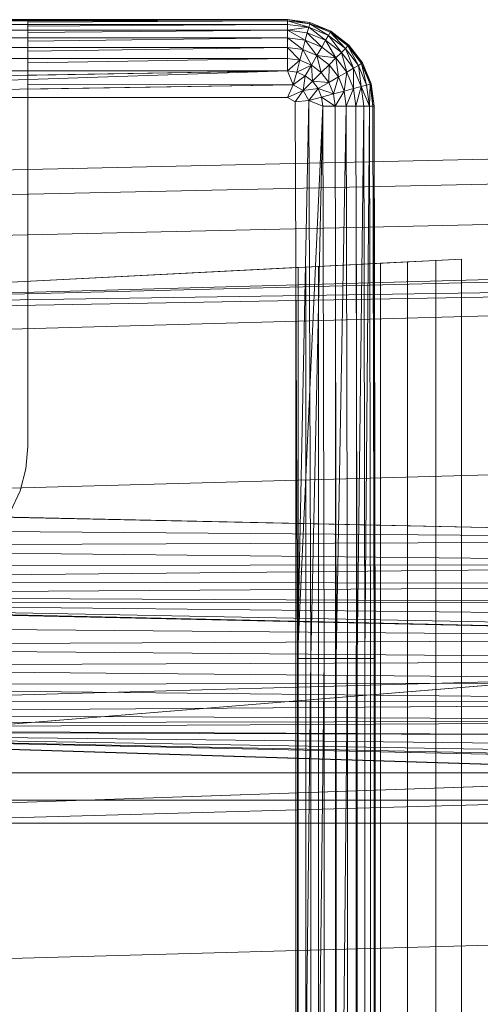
# Model space of a CAD drawing. Header units: metres. Extents: x 391.1 to 427.5, y 12.5 to 28.4.
# Tile 163 of 209: x 407.4818 to 407.5598, y 27.3591 to 27.5256. Entities that reach past the tile are written whole.
import ezdxf

# ---------------------------------------------------------------- set-up
doc = ezdxf.new("R2010")
doc.units = ezdxf.units.M
doc.layers.add('A-DETL-____-MBND', color=7, linetype='Continuous', lineweight=18)

# ---------------------------------------------------------------- blocks, each defined once
blk = doc.blocks.new('Family - Inodor PA-152337-03_CLI_AIGUA_P0A')
at = {"layer": 'A-DETL-____-MBND', "color": 253, "true_color": 0xaaaaaa}
for p, q in [((0.01521, 0.40291), (0.15024, 0.40291)), ((0.01521, 0.40291), (0.15024, 0.40291)), ((0.01521, 0.40291), (0.15024, 0.40291)), ((0.15024, 0.40291), (0.01521, 0.40291)), ((0.15024, 0.40271), (0.01521, 0.40271)), ((0.15024, 0.40211), (0.01521, 0.40211)), ((0.10628, 0.4029), (0.04768, 0.4029)), ((0.10628, 0.40284), (0.15024, 0.40291)), ((0.15024, 0.40291), (0.10628, 0.40284)), ((0.10628, 0.40284), (0.10628, 0.4029)), ((0.10628, 0.40284), (0.10628, 0.40271)), ((0.15024, 0.40271), (0.10628, 0.40271)), ((0.10628, 0.40271), (0.15024, 0.40271)), ((0.10628, 0.40271), (0.10628, 0.40251)), ((0.15024, 0.40271), (0.10628, 0.40251)), ((0.15024, 0.40271), (0.10628, 0.40251)), ((0.10628, 0.40251), (0.10628, 0.40211)), ((0.15024, 0.40211), (0.10628, 0.40211)), ((0.10628, 0.40211), (0.15024, 0.40211)), ((0.10628, 0.40211), (0.10628, 0.40179)), ((0.15024, 0.40211), (0.10628, 0.40179)), ((0.15024, 0.40211), (0.10628, 0.40179)), ((0.10628, 0.40179), (0.10628, 0.40114)), ((0.15024, 0.40291), (0.15024, 0.40271)), ((0.15024, 0.40291), (0.15403, 0.40241)), ((0.15024, 0.40291), (0.15403, 0.40241)), ((0.15024, 0.40291), (0.15403, 0.40241)), ((0.15024, 0.40291), (0.15024, 0.40271)), ((0.15398, 0.40221), (0.15024, 0.40291)), ((0.15024, 0.40271), (0.15024, 0.40291)), ((0.15403, 0.40241), (0.15024, 0.40291)), ((0.15398, 0.40221), (0.15024, 0.40291)), ((0.15398, 0.40221), (0.15024, 0.40271)), ((0.15024, 0.40271), (0.15024, 0.40211)), ((0.15398, 0.40221), (0.15024, 0.40271)), ((0.15398, 0.40221), (0.15024, 0.40271)), ((0.15382, 0.40164), (0.15024, 0.40271)), ((0.15024, 0.40271), (0.15024, 0.40211)), ((0.15382, 0.40164), (0.15024, 0.40271)), ((0.15024, 0.40211), (0.15024, 0.40271)), ((0.15382, 0.40164), (0.15024, 0.40211)), ((0.15024, 0.40114), (0.15024, 0.40211)), ((0.15382, 0.40164), (0.15024, 0.40211)), ((0.15382, 0.40164), (0.15024, 0.40211)), ((0.15024, 0.40114), (0.15024, 0.40211)), ((0.15024, 0.40211), (0.15024, 0.40114)), ((0.15382, 0.40164), (0.15024, 0.40114)), ((0.15024, 0.40114), (0.15382, 0.40164)), ((0.15382, 0.40164), (0.15357, 0.4007)), ((0.15357, 0.4007), (0.15382, 0.40164)), ((0.15357, 0.4007), (0.15382, 0.40164)), ((0.15398, 0.40221), (0.15382, 0.40164)), ((0.15398, 0.40221), (0.15382, 0.40164)), ((0.15382, 0.40164), (0.15398, 0.40221)), ((0.15716, 0.40025), (0.15382, 0.40164)), ((0.15716, 0.40025), (0.15382, 0.40164)), ((0.15668, 0.39941), (0.15382, 0.40164)), ((0.15716, 0.40025), (0.15382, 0.40164)), ((0.15668, 0.39941), (0.15382, 0.40164)), ((0.15403, 0.40241), (0.15398, 0.40221)), ((0.15403, 0.40241), (0.15398, 0.40221)), ((0.15398, 0.40221), (0.15403, 0.40241)), ((0.15746, 0.40077), (0.15398, 0.40221)), ((0.15756, 0.40094), (0.15398, 0.40221)), ((0.15716, 0.40025), (0.15398, 0.40221)), ((0.15756, 0.40094), (0.15398, 0.40221)), ((0.15746, 0.40077), (0.15398, 0.40221)), ((0.15746, 0.40077), (0.15398, 0.40221)), ((0.15716, 0.40025), (0.15398, 0.40221)), ((0.15403, 0.40241), (0.15756, 0.40094)), ((0.15403, 0.40241), (0.15756, 0.40094)), ((0.15403, 0.40241), (0.15756, 0.40094)), ((0.15756, 0.40094), (0.15403, 0.40241)), ((0.15024, 0.40114), (0.01521, 0.40114)), ((0.15024, 0.39982), (0.01521, 0.39982)), ((0.15024, 0.40114), (0.10628, 0.40114)), ((0.10628, 0.40114), (0.15024, 0.40114)), ((0.10628, 0.40114), (0.10628, 0.40071)), ((0.15024, 0.40114), (0.10628, 0.40071)), ((0.15024, 0.40114), (0.10628, 0.40071)), ((0.10628, 0.40071), (0.10628, 0.39982)), ((0.15024, 0.39982), (0.10628, 0.39982)), ((0.10628, 0.39982), (0.15024, 0.39982)), ((0.10628, 0.39982), (0.10628, 0.39929)), ((0.15024, 0.39982), (0.10628, 0.39929)), ((0.15024, 0.39982), (0.10628, 0.39929)), ((0.15357, 0.4007), (0.15024, 0.40114)), ((0.15024, 0.40114), (0.15024, 0.39982)), ((0.15357, 0.4007), (0.15024, 0.40114)), ((0.15357, 0.4007), (0.15024, 0.40114)), ((0.15323, 0.39942), (0.15024, 0.40114)), ((0.15024, 0.40114), (0.15024, 0.39982)), ((0.15323, 0.39942), (0.15024, 0.40114)), ((0.15024, 0.39982), (0.15024, 0.40114)), ((0.15323, 0.39942), (0.15024, 0.39982)), ((0.15024, 0.39982), (0.15024, 0.39819)), ((0.15323, 0.39942), (0.15024, 0.39982)), ((0.15323, 0.39942), (0.15024, 0.39982)), ((0.15281, 0.39785), (0.15024, 0.39982)), ((0.15024, 0.39982), (0.15024, 0.39819)), ((0.15281, 0.39785), (0.15024, 0.39982)), ((0.15024, 0.39819), (0.15024, 0.39982)), ((0.15357, 0.4007), (0.15323, 0.39942)), ((0.15357, 0.4007), (0.15323, 0.39942)), ((0.15323, 0.39942), (0.15357, 0.4007)), ((0.15668, 0.39941), (0.15357, 0.4007)), ((0.15668, 0.39941), (0.15357, 0.4007)), ((0.15602, 0.39827), (0.15357, 0.4007)), ((0.15668, 0.39941), (0.15357, 0.4007)), ((0.15602, 0.39827), (0.15357, 0.4007)), ((0.15716, 0.40025), (0.15668, 0.39941)), ((0.15716, 0.40025), (0.15668, 0.39941)), ((0.15668, 0.39941), (0.15716, 0.40025)), ((0.15746, 0.40077), (0.15716, 0.40025)), ((0.15746, 0.40077), (0.15716, 0.40025)), ((0.15716, 0.40025), (0.15746, 0.40077)), ((0.16003, 0.39805), (0.15716, 0.40025)), ((0.16003, 0.39805), (0.15716, 0.40025)), ((0.15935, 0.39736), (0.15716, 0.40025)), ((0.16003, 0.39805), (0.15716, 0.40025)), ((0.15935, 0.39736), (0.15716, 0.40025)), ((0.15756, 0.40094), (0.15746, 0.40077)), ((0.15756, 0.40094), (0.15746, 0.40077)), ((0.15746, 0.40077), (0.15756, 0.40094)), ((0.16045, 0.39847), (0.15746, 0.40077)), ((0.1606, 0.39862), (0.15746, 0.40077)), ((0.16003, 0.39805), (0.15746, 0.40077)), ((0.1606, 0.39862), (0.15746, 0.40077)), ((0.16045, 0.39847), (0.15746, 0.40077)), ((0.16045, 0.39847), (0.15746, 0.40077)), ((0.16003, 0.39805), (0.15746, 0.40077)), ((0.15756, 0.40094), (0.1606, 0.39862)), ((0.15756, 0.40094), (0.1606, 0.39862)), ((0.15756, 0.40094), (0.1606, 0.39862)), ((0.1606, 0.39862), (0.15756, 0.40094)), ((0.15024, 0.39819), (0.01521, 0.39819)), ((0.10628, 0.39929), (0.10628, 0.39819)), ((0.15024, 0.39819), (0.10628, 0.39819)), ((0.10628, 0.39819), (0.15024, 0.39819)), ((0.10628, 0.39819), (0.10628, 0.39758)), ((0.15024, 0.39819), (0.10628, 0.39758)), ((0.15024, 0.39819), (0.10628, 0.39758)), ((0.15281, 0.39785), (0.15024, 0.39819)), ((0.15024, 0.39819), (0.15024, 0.39631)), ((0.15281, 0.39785), (0.15024, 0.39819)), ((0.15281, 0.39785), (0.15024, 0.39819)), ((0.15232, 0.39603), (0.15024, 0.39819)), ((0.15024, 0.39819), (0.15024, 0.39631)), ((0.15232, 0.39603), (0.15024, 0.39819)), ((0.15024, 0.39631), (0.15024, 0.39819)), ((0.15323, 0.39942), (0.15281, 0.39785)), ((0.15323, 0.39942), (0.15281, 0.39785)), ((0.15281, 0.39785), (0.15323, 0.39942)), ((0.15602, 0.39827), (0.15323, 0.39942)), ((0.15602, 0.39827), (0.15323, 0.39942)), ((0.15602, 0.39827), (0.15323, 0.39942)), ((0.1552, 0.39686), (0.15323, 0.39942)), ((0.1552, 0.39686), (0.15323, 0.39942)), ((0.15602, 0.39827), (0.1552, 0.39686)), ((0.15602, 0.39827), (0.1552, 0.39686)), ((0.1552, 0.39686), (0.15602, 0.39827)), ((0.15668, 0.39941), (0.15602, 0.39827)), ((0.15668, 0.39941), (0.15602, 0.39827)), ((0.15602, 0.39827), (0.15668, 0.39941)), ((0.15841, 0.39643), (0.15602, 0.39827)), ((0.15841, 0.39643), (0.15602, 0.39827)), ((0.15841, 0.39643), (0.15602, 0.39827)), ((0.15935, 0.39736), (0.15668, 0.39941)), ((0.15935, 0.39736), (0.15668, 0.39941)), ((0.15841, 0.39643), (0.15668, 0.39941)), ((0.15935, 0.39736), (0.15668, 0.39941)), ((0.15841, 0.39643), (0.15668, 0.39941)), ((0.16003, 0.39805), (0.15935, 0.39736)), ((0.16003, 0.39805), (0.15935, 0.39736)), ((0.15935, 0.39736), (0.16003, 0.39805)), ((0.16045, 0.39847), (0.16003, 0.39805)), ((0.16045, 0.39847), (0.16003, 0.39805)), ((0.16003, 0.39805), (0.16045, 0.39847)), ((0.16223, 0.39518), (0.16003, 0.39805)), ((0.16223, 0.39518), (0.16003, 0.39805)), ((0.16139, 0.3947), (0.16003, 0.39805)), ((0.16223, 0.39518), (0.16003, 0.39805)), ((0.16139, 0.3947), (0.16003, 0.39805)), ((0.1606, 0.39862), (0.16045, 0.39847)), ((0.1606, 0.39862), (0.16045, 0.39847)), ((0.16045, 0.39847), (0.1606, 0.39862)), ((0.16275, 0.39548), (0.16045, 0.39847)), ((0.16275, 0.39548), (0.16045, 0.39847)), ((0.16223, 0.39518), (0.16045, 0.39847)), ((0.16275, 0.39548), (0.16045, 0.39847)), ((0.16223, 0.39518), (0.16045, 0.39847)), ((0.1606, 0.39862), (0.16292, 0.39558)), ((0.1606, 0.39862), (0.16292, 0.39558)), ((0.1606, 0.39862), (0.16292, 0.39558)), ((0.16275, 0.39548), (0.1606, 0.39862)), ((0.16292, 0.39558), (0.1606, 0.39862)), ((0.16275, 0.39548), (0.1606, 0.39862)), ((0.10628, 0.39758), (0.10628, 0.39631)), ((0.15281, 0.39785), (0.15232, 0.39603)), ((0.15281, 0.39785), (0.15232, 0.39603)), ((0.15232, 0.39603), (0.15281, 0.39785)), ((0.1552, 0.39686), (0.15281, 0.39785)), ((0.1552, 0.39686), (0.15281, 0.39785)), ((0.1552, 0.39686), (0.15281, 0.39785)), ((0.15426, 0.39523), (0.15281, 0.39785)), ((0.15426, 0.39523), (0.15281, 0.39785)), ((0.1552, 0.39686), (0.15426, 0.39523)), ((0.1552, 0.39686), (0.15426, 0.39523)), ((0.15426, 0.39523), (0.1552, 0.39686)), ((0.15726, 0.39528), (0.1552, 0.39686)), ((0.15841, 0.39643), (0.1552, 0.39686)), ((0.15841, 0.39643), (0.1552, 0.39686)), ((0.15726, 0.39528), (0.1552, 0.39686)), ((0.15726, 0.39528), (0.1552, 0.39686)), ((0.15593, 0.39395), (0.1552, 0.39686)), ((0.15593, 0.39395), (0.1552, 0.39686)), ((0.15841, 0.39643), (0.15726, 0.39528)), ((0.15841, 0.39643), (0.15726, 0.39528)), ((0.15726, 0.39528), (0.15841, 0.39643)), ((0.15935, 0.39736), (0.15841, 0.39643)), ((0.15935, 0.39736), (0.15841, 0.39643)), ((0.15841, 0.39643), (0.15935, 0.39736)), ((0.16025, 0.39404), (0.15841, 0.39643)), ((0.16025, 0.39404), (0.15841, 0.39643)), ((0.15884, 0.39322), (0.15841, 0.39643)), ((0.16025, 0.39404), (0.15841, 0.39643)), ((0.15884, 0.39322), (0.15841, 0.39643)), ((0.16139, 0.3947), (0.15935, 0.39736)), ((0.16139, 0.3947), (0.15935, 0.39736)), ((0.16025, 0.39404), (0.15935, 0.39736)), ((0.16139, 0.3947), (0.15935, 0.39736)), ((0.16025, 0.39404), (0.15935, 0.39736)), ((0.15024, 0.39631), (0.01521, 0.39631)), ((0.15024, 0.39631), (0.10628, 0.39631)), ((0.10628, 0.39631), (0.15024, 0.39631)), ((0.10628, 0.39631), (0.10628, 0.39563)), ((0.15024, 0.39631), (0.10628, 0.39563)), ((0.15024, 0.39631), (0.10628, 0.39563)), ((0.10628, 0.39563), (0.10628, 0.39423)), ((0.15232, 0.39603), (0.15024, 0.39631)), ((0.15024, 0.39423), (0.15024, 0.39631)), ((0.15232, 0.39603), (0.15024, 0.39631)), ((0.15232, 0.39603), (0.15024, 0.39631)), ((0.15024, 0.39423), (0.15024, 0.39631)), ((0.15024, 0.39631), (0.15024, 0.39423)), ((0.15232, 0.39603), (0.15024, 0.39423)), ((0.15024, 0.39423), (0.15232, 0.39603)), ((0.15178, 0.39402), (0.15232, 0.39603)), ((0.15178, 0.39402), (0.15232, 0.39603)), ((0.15178, 0.39402), (0.15232, 0.39603)), ((0.15426, 0.39523), (0.15178, 0.39402)), ((0.15178, 0.39402), (0.15426, 0.39523)), ((0.15426, 0.39523), (0.15232, 0.39603)), ((0.15426, 0.39523), (0.15232, 0.39603)), ((0.15426, 0.39523), (0.15232, 0.39603)), ((0.15426, 0.39523), (0.15322, 0.39343)), ((0.15322, 0.39343), (0.15426, 0.39523)), ((0.15322, 0.39343), (0.15426, 0.39523)), ((0.15593, 0.39395), (0.15426, 0.39523)), ((0.15593, 0.39395), (0.15426, 0.39523)), ((0.15593, 0.39395), (0.15426, 0.39523)), ((0.15446, 0.39248), (0.15426, 0.39523)), ((0.15446, 0.39248), (0.15426, 0.39523)), ((0.15726, 0.39528), (0.15593, 0.39395)), ((0.15726, 0.39528), (0.15593, 0.39395)), ((0.15593, 0.39395), (0.15726, 0.39528)), ((0.15721, 0.39228), (0.15726, 0.39528)), ((0.15721, 0.39228), (0.15726, 0.39528)), ((0.15884, 0.39322), (0.15726, 0.39528)), ((0.15884, 0.39322), (0.15726, 0.39528)), ((0.15884, 0.39322), (0.15726, 0.39528)), ((0.16223, 0.39518), (0.16139, 0.3947)), ((0.16223, 0.39518), (0.16139, 0.3947)), ((0.16139, 0.3947), (0.16223, 0.39518)), ((0.16275, 0.39548), (0.16223, 0.39518)), ((0.16275, 0.39548), (0.16223, 0.39518)), ((0.16223, 0.39518), (0.16275, 0.39548)), ((0.16362, 0.39184), (0.16223, 0.39518)), ((0.16362, 0.39184), (0.16223, 0.39518)), ((0.16268, 0.39159), (0.16223, 0.39518)), ((0.16362, 0.39184), (0.16223, 0.39518)), ((0.16268, 0.39159), (0.16223, 0.39518)), ((0.16292, 0.39558), (0.16275, 0.39548)), ((0.16292, 0.39558), (0.16275, 0.39548)), ((0.16275, 0.39548), (0.16292, 0.39558)), ((0.16419, 0.392), (0.16275, 0.39548)), ((0.16419, 0.392), (0.16275, 0.39548)), ((0.16362, 0.39184), (0.16275, 0.39548)), ((0.16419, 0.392), (0.16275, 0.39548)), ((0.16362, 0.39184), (0.16275, 0.39548)), ((0.16292, 0.39558), (0.16439, 0.39205)), ((0.16292, 0.39558), (0.16439, 0.39205)), ((0.16292, 0.39558), (0.16439, 0.39205)), ((0.16419, 0.392), (0.16292, 0.39558)), ((0.16439, 0.39205), (0.16292, 0.39558)), ((0.16419, 0.392), (0.16292, 0.39558)), ((0.15024, 0.39423), (0.01521, 0.39423)), ((0.15024, 0.39423), (0.01521, 0.39201)), ((0.15024, 0.39423), (0.01521, 0.38973)), ((0.15024, 0.39423), (0.10628, 0.39423)), ((0.10628, 0.39423), (0.15024, 0.39423)), ((0.10628, 0.39423), (0.10628, 0.3935)), ((0.15024, 0.39423), (0.10628, 0.3935)), ((0.15024, 0.39423), (0.10628, 0.3935)), ((0.10628, 0.3935), (0.10628, 0.39192)), ((0.15178, 0.39402), (0.15024, 0.39423)), ((0.15121, 0.39188), (0.15024, 0.39423)), ((0.15178, 0.39402), (0.15024, 0.39423)), ((0.15178, 0.39402), (0.15024, 0.39423)), ((0.15121, 0.39188), (0.15024, 0.39423)), ((0.15024, 0.39423), (0.15121, 0.39188)), ((0.15178, 0.39402), (0.15121, 0.39188)), ((0.15178, 0.39402), (0.15121, 0.39188)), ((0.15121, 0.39188), (0.15178, 0.39402)), ((0.15322, 0.39343), (0.15121, 0.39188)), ((0.15322, 0.39343), (0.15121, 0.39188)), ((0.15121, 0.39188), (0.15322, 0.39343)), ((0.15322, 0.39343), (0.15178, 0.39402)), ((0.15322, 0.39343), (0.15178, 0.39402)), ((0.15322, 0.39343), (0.15178, 0.39402)), ((0.15289, 0.39091), (0.15322, 0.39343)), ((0.15289, 0.39091), (0.15322, 0.39343)), ((0.15289, 0.39091), (0.15322, 0.39343)), ((0.15446, 0.39248), (0.15322, 0.39343)), ((0.15446, 0.39248), (0.15322, 0.39343)), ((0.15446, 0.39248), (0.15322, 0.39343)), ((0.15593, 0.39395), (0.15446, 0.39248)), ((0.15593, 0.39395), (0.15446, 0.39248)), ((0.15446, 0.39248), (0.15593, 0.39395)), ((0.15721, 0.39228), (0.15593, 0.39395)), ((0.15721, 0.39228), (0.15593, 0.39395)), ((0.15721, 0.39228), (0.15593, 0.39395)), ((0.15884, 0.39322), (0.15721, 0.39228)), ((0.15884, 0.39322), (0.15721, 0.39228)), ((0.15721, 0.39228), (0.15884, 0.39322)), ((0.15801, 0.39034), (0.15884, 0.39322)), ((0.15801, 0.39034), (0.15884, 0.39322)), ((0.16025, 0.39404), (0.15884, 0.39322)), ((0.16025, 0.39404), (0.15884, 0.39322)), ((0.15884, 0.39322), (0.16025, 0.39404)), ((0.15983, 0.39083), (0.15884, 0.39322)), ((0.15983, 0.39083), (0.15884, 0.39322)), ((0.15983, 0.39083), (0.15884, 0.39322)), ((0.15983, 0.39083), (0.16025, 0.39404)), ((0.15983, 0.39083), (0.16025, 0.39404)), ((0.16139, 0.3947), (0.16025, 0.39404)), ((0.16139, 0.3947), (0.16025, 0.39404)), ((0.16025, 0.39404), (0.16139, 0.3947)), ((0.1614, 0.39125), (0.16025, 0.39404)), ((0.1614, 0.39125), (0.16025, 0.39404)), ((0.1614, 0.39125), (0.16025, 0.39404)), ((0.16268, 0.39159), (0.16139, 0.3947)), ((0.16268, 0.39159), (0.16139, 0.3947)), ((0.1614, 0.39125), (0.16139, 0.3947)), ((0.16268, 0.39159), (0.16139, 0.3947)), ((0.1614, 0.39125), (0.16139, 0.3947)), ((0.15121, 0.39188), (0.01521, 0.38973)), ((0.15121, 0.39188), (0.10628, 0.39192)), ((0.10628, 0.39192), (0.15121, 0.39188)), ((0.10628, 0.39192), (0.10628, 0.39117)), ((0.15121, 0.39188), (0.10628, 0.39117)), ((0.15121, 0.39188), (0.10628, 0.39117)), ((0.15024, 0.38973), (0.15121, 0.39188)), ((0.15121, 0.39188), (0.15024, 0.38973)), ((0.15024, 0.38973), (0.15121, 0.39188)), ((0.15289, 0.39091), (0.15121, 0.39188)), ((0.15289, 0.39091), (0.15121, 0.39188)), ((0.15446, 0.39248), (0.15289, 0.39091)), ((0.15446, 0.39248), (0.15289, 0.39091)), ((0.15289, 0.39091), (0.15446, 0.39248)), ((0.15541, 0.39124), (0.15446, 0.39248)), ((0.15721, 0.39228), (0.15446, 0.39248)), ((0.15721, 0.39228), (0.15446, 0.39248)), ((0.15541, 0.39124), (0.15446, 0.39248)), ((0.15541, 0.39124), (0.15446, 0.39248)), ((0.15721, 0.39228), (0.15541, 0.39124)), ((0.15721, 0.39228), (0.15541, 0.39124)), ((0.15541, 0.39124), (0.15721, 0.39228)), ((0.15801, 0.39034), (0.15721, 0.39228)), ((0.15801, 0.39034), (0.15721, 0.39228)), ((0.15801, 0.39034), (0.15721, 0.39228)), ((0.16268, 0.39159), (0.1614, 0.39125)), ((0.16268, 0.39159), (0.1614, 0.39125)), ((0.1614, 0.39125), (0.16268, 0.39159)), ((0.1618, 0.38826), (0.16268, 0.39159)), ((0.1618, 0.38826), (0.16268, 0.39159)), ((0.16362, 0.39184), (0.16268, 0.39159)), ((0.16362, 0.39184), (0.16268, 0.39159)), ((0.16268, 0.39159), (0.16362, 0.39184)), ((0.16268, 0.39159), (0.16312, 0.38826)), ((0.16409, 0.38826), (0.16268, 0.39159)), ((0.16312, 0.38826), (0.16268, 0.39159)), ((0.16409, 0.38826), (0.16268, 0.39159)), ((0.16312, 0.38826), (0.16268, 0.39159)), ((0.16419, 0.392), (0.16362, 0.39184)), ((0.16419, 0.392), (0.16362, 0.39184)), ((0.16362, 0.39184), (0.16419, 0.392)), ((0.16409, 0.38826), (0.16362, 0.39184)), ((0.16409, 0.38826), (0.16362, 0.39184)), ((0.16409, 0.38826), (0.16362, 0.39184)), ((0.16409, 0.38826), (0.16419, 0.392)), ((0.16409, 0.38826), (0.16419, 0.392)), ((0.16439, 0.39205), (0.16419, 0.392)), ((0.16439, 0.39205), (0.16419, 0.392)), ((0.16419, 0.392), (0.16439, 0.39205)), ((0.16469, 0.38826), (0.16419, 0.392)), ((0.16469, 0.38826), (0.16419, 0.392)), ((0.16469, 0.38826), (0.16419, 0.392)), ((0.16439, 0.39205), (0.16489, 0.38826)), ((0.16439, 0.39205), (0.16489, 0.38826)), ((0.16439, 0.39205), (0.16489, 0.38826)), ((0.16469, 0.38826), (0.16439, 0.39205)), ((0.16489, 0.38826), (0.16439, 0.39205)), ((0.16469, 0.38826), (0.16439, 0.39205)), ((0.15024, 0.38973), (0.01521, 0.38973)), ((0.10628, 0.39117), (0.10628, 0.38973)), ((0.15024, 0.38973), (0.10628, 0.38973)), ((0.10628, 0.38973), (0.15024, 0.38973)), ((0.10628, 0.38973), (0.10628, 0.38949)), ((0.15289, 0.39091), (0.15024, 0.38973)), ((0.15024, 0.38973), (0.15289, 0.39091)), ((0.15151, 0.38899), (0.15024, 0.38973)), ((0.15151, 0.38899), (0.15024, 0.38973)), ((0.15024, 0.38973), (0.15151, 0.38899)), ((0.15289, 0.39091), (0.15151, 0.38899)), ((0.15151, 0.38899), (0.15289, 0.39091)), ((0.15151, 0.38899), (0.15289, 0.39091)), ((0.15541, 0.39124), (0.15289, 0.39091)), ((0.15541, 0.39124), (0.15289, 0.39091)), ((0.15289, 0.39091), (0.15541, 0.39124)), ((0.15386, 0.38923), (0.15289, 0.39091)), ((0.15386, 0.38923), (0.15289, 0.39091)), ((0.15386, 0.38923), (0.15289, 0.39091)), ((0.15541, 0.39124), (0.15386, 0.38923)), ((0.15386, 0.38923), (0.15541, 0.39124)), ((0.15386, 0.38923), (0.15541, 0.39124)), ((0.156, 0.3898), (0.15386, 0.38923)), ((0.156, 0.3898), (0.15386, 0.38923)), ((0.15386, 0.38923), (0.156, 0.3898)), ((0.156, 0.3898), (0.15541, 0.39124)), ((0.15801, 0.39034), (0.15541, 0.39124)), ((0.15801, 0.39034), (0.15541, 0.39124)), ((0.156, 0.3898), (0.15541, 0.39124)), ((0.156, 0.3898), (0.15541, 0.39124)), ((0.15801, 0.39034), (0.156, 0.3898)), ((0.15801, 0.39034), (0.156, 0.3898)), ((0.156, 0.3898), (0.15801, 0.39034)), ((0.156, 0.3898), (0.15621, 0.38826)), ((0.15829, 0.38826), (0.156, 0.3898)), ((0.15621, 0.38826), (0.156, 0.3898)), ((0.15829, 0.38826), (0.156, 0.3898)), ((0.15621, 0.38826), (0.156, 0.3898)), ((0.15983, 0.39083), (0.15801, 0.39034)), ((0.15983, 0.39083), (0.15801, 0.39034)), ((0.15801, 0.39034), (0.15983, 0.39083)), ((0.15829, 0.38826), (0.15801, 0.39034)), ((0.15829, 0.38826), (0.15801, 0.39034)), ((0.15829, 0.38826), (0.15801, 0.39034)), ((0.15829, 0.38826), (0.15983, 0.39083)), ((0.15829, 0.38826), (0.15983, 0.39083)), ((0.1614, 0.39125), (0.15983, 0.39083)), ((0.1614, 0.39125), (0.15983, 0.39083)), ((0.15983, 0.39083), (0.1614, 0.39125)), ((0.16017, 0.38826), (0.15983, 0.39083)), ((0.16017, 0.38826), (0.15983, 0.39083)), ((0.16017, 0.38826), (0.15983, 0.39083)), ((0.16017, 0.38826), (0.1614, 0.39125)), ((0.16017, 0.38826), (0.1614, 0.39125)), ((0.1618, 0.38826), (0.1614, 0.39125)), ((0.1618, 0.38826), (0.1614, 0.39125)), ((0.1618, 0.38826), (0.1614, 0.39125)), ((0.10628, 0.38949), (0.10628, 0.35922)), ((0.15386, 0.38923), (0.15151, 0.38899)), ((0.15386, 0.38923), (0.15151, 0.38899)), ((0.15386, 0.38923), (0.15151, 0.38899)), ((0.15191, 0.29485), (0.15151, 0.38899)), ((0.15151, 0.38899), (0.15191, 0.29485)), ((0.15191, 0.29485), (0.15151, 0.38899)), ((0.15386, 0.38923), (0.15191, 0.29485)), ((0.15191, 0.29485), (0.15386, 0.38923)), ((0.15621, 0.38826), (0.15191, 0.29485)), ((0.15621, 0.38826), (0.15386, 0.38923)), ((0.15621, 0.38826), (0.15386, 0.38923)), ((0.15621, 0.38826), (0.15386, 0.38923)), ((0.15419, 0.29485), (0.15386, 0.38923)), ((0.15419, 0.29485), (0.15386, 0.38923)), ((0.15621, 0.38826), (0.15419, 0.29485)), ((0.15621, 0.38826), (0.15419, 0.29485)), ((0.15419, 0.29485), (0.15621, 0.38826)), ((0.15829, 0.38826), (0.15621, 0.38826)), ((0.15641, 0.29485), (0.15621, 0.38826)), ((0.15829, 0.38826), (0.15621, 0.38826)), ((0.15829, 0.38826), (0.15621, 0.38826)), ((0.15641, 0.29485), (0.15621, 0.38826)), ((0.15641, 0.29485), (0.15621, 0.38826)), ((0.16017, 0.38826), (0.15829, 0.38826)), ((0.15849, 0.29485), (0.15829, 0.38826)), ((0.16017, 0.38826), (0.15829, 0.38826)), ((0.15829, 0.38826), (0.15849, 0.29485)), ((0.16017, 0.38826), (0.15829, 0.38826)), ((0.15849, 0.29485), (0.15829, 0.38826)), ((0.16017, 0.38826), (0.15849, 0.29485)), ((0.15849, 0.29485), (0.16017, 0.38826)), ((0.1618, 0.38826), (0.16017, 0.38826)), ((0.16037, 0.29485), (0.16017, 0.38826)), ((0.1618, 0.38826), (0.16017, 0.38826)), ((0.1618, 0.38826), (0.16017, 0.38826)), ((0.16037, 0.29485), (0.16017, 0.38826)), ((0.16037, 0.29485), (0.16017, 0.38826)), ((0.16312, 0.38826), (0.1618, 0.38826)), ((0.162, 0.29485), (0.1618, 0.38826)), ((0.16312, 0.38826), (0.1618, 0.38826)), ((0.1618, 0.38826), (0.162, 0.29485)), ((0.16312, 0.38826), (0.1618, 0.38826)), ((0.162, 0.29485), (0.1618, 0.38826)), ((0.16312, 0.38826), (0.162, 0.29485)), ((0.162, 0.29485), (0.16312, 0.38826)), ((0.16409, 0.38826), (0.16312, 0.38826)), ((0.16332, 0.29485), (0.16312, 0.38826)), ((0.16409, 0.38826), (0.16312, 0.38826)), ((0.16409, 0.38826), (0.16312, 0.38826)), ((0.16332, 0.29485), (0.16312, 0.38826)), ((0.16332, 0.29485), (0.16312, 0.38826)), ((0.16409, 0.38826), (0.16332, 0.29485)), ((0.16332, 0.29485), (0.16409, 0.38826)), ((0.16469, 0.38826), (0.16409, 0.38826)), ((0.16429, 0.29485), (0.16409, 0.38826)), ((0.16469, 0.38826), (0.16409, 0.38826)), ((0.16469, 0.38826), (0.16409, 0.38826)), ((0.16429, 0.29485), (0.16409, 0.38826)), ((0.16429, 0.29485), (0.16409, 0.38826)), ((0.16489, 0.38826), (0.16469, 0.38826)), ((0.16489, 0.29485), (0.16469, 0.38826)), ((0.16489, 0.38826), (0.16469, 0.38826)), ((0.16469, 0.38826), (0.16489, 0.29485)), ((0.16489, 0.38826), (0.16469, 0.38826)), ((0.16489, 0.29485), (0.16469, 0.38826)), ((0.16489, 0.38826), (0.16509, 0.29485)), ((0.16489, 0.38826), (0.16489, 0.01465)), ((0.16489, 0.38826), (0.16489, 0.01465)), ((0.16489, 0.38826), (0.16489, 0.29485)), ((0.16509, 0.29485), (0.16489, 0.38826)), ((0.16489, 0.29485), (0.16489, 0.38826)), ((0.31954, 0.38234), (0, 0.37522)), ((0.31954, 0.38234), (0, 0.37522)), ((0.31971, 0.37812), (0.00022, 0.371)), ((0.31971, 0.37812), (0.00022, 0.371)), ((0.31998, 0.37128), (0.00056, 0.36417)), ((0.31998, 0.37128), (0.00056, 0.36417)), ((0.00127, 0.35389), (0.51095, 0.36797)), ((0.51095, 0.36678), (0.00127, 0.35389)), ((0.51095, 0.36184), (0.00127, 0.35389)), ((0.51095, 0.36184), (0.00127, 0.35271)), ((0.51095, 0.36184), (0.00127, 0.34776)), ((0.01521, 0.35403), (0.17966, 0.3624)), ((0.16188, 0.3615), (0.15833, 0.36132)), ((0.16188, 0.3615), (0.16187, 0.04318)), ((0.16598, 0.36171), (0.16188, 0.3615)), ((0.17052, 0.36194), (0.16598, 0.36171)), ((0.16598, 0.36171), (0.16598, 0.04297)), ((0.17536, 0.36218), (0.17052, 0.36194)), ((0.17052, 0.36194), (0.17052, 0.04274)), ((0.17966, 0.3624), (0.17536, 0.36218)), ((0.17536, 0.36218), (0.17536, 0.04249)), ((0.17966, 0.04228), (0.17966, 0.3624)), ((0.15161, 0.36098), (0.01521, 0.35403)), ((0.15205, 0.361), (0.15161, 0.36098)), ((0.15161, 0.36098), (0.15161, 0.0437)), ((0.15334, 0.36106), (0.15205, 0.361)), ((0.15205, 0.361), (0.15205, 0.04368)), ((0.15546, 0.36117), (0.15334, 0.36106)), ((0.15334, 0.36106), (0.15334, 0.04361)), ((0.15833, 0.36132), (0.15546, 0.36117)), ((0.15546, 0.36117), (0.15546, 0.04351)), ((0.15833, 0.36132), (0.15833, 0.04336)), ((0.10628, 0.35922), (0.10628, 0.35813)), ((0.10628, 0.35813), (0.10628, 0.33073)), ((0.51095, 0.33495), (0.00127, 0.32087)), ((0.10595, 0.32692), (0.10628, 0.33073)), ((0.10496, 0.32322), (0.10595, 0.32692)), ((0.10334, 0.31974), (0.10496, 0.32322)), ((0.28182, 0.31489), (0.00127, 0.32102)), ((0.00192, 0.32088), (0.28182, 0.31489)), ((0.28182, 0.31489), (0.00192, 0.32088)), ((0.28182, 0.31489), (0.00192, 0.31713)), ((0.28182, 0.31489), (0.00192, 0.31713)), ((0.28182, 0.31489), (0.00192, 0.31371)), ((0.00192, 0.31371), (0.28182, 0.31489)), ((0.28181, 0.31079), (0.00192, 0.31371)), ((0.28181, 0.31079), (0.00192, 0.31371)), ((0.28181, 0.31079), (0.00192, 0.31043)), ((0.00192, 0.30799), (0.28181, 0.31079)), ((0.00192, 0.31043), (0.28181, 0.31079)), ((0.00192, 0.30799), (0.28181, 0.31079)), ((0.28181, 0.30737), (0.00192, 0.30799)), ((0.28181, 0.30737), (0.00192, 0.30799)), ((0.28181, 0.30737), (0.00192, 0.30554)), ((0.00192, 0.30554), (0.28181, 0.30737)), ((0.28181, 0.30409), (0.00192, 0.30554)), ((0.28181, 0.30409), (0.00192, 0.30554)), ((0.28176, 0.29829), (0.00127, 0.30443)), ((0.00187, 0.30429), (0.28176, 0.29829)), ((0.28176, 0.29829), (0.00187, 0.30429)), ((0.28181, 0.30409), (0.00192, 0.30454)), ((0.28181, 0.30409), (0.00192, 0.30454)), ((0.28181, 0.30165), (0.00192, 0.30454)), ((0.28181, 0.30165), (0.00192, 0.30454)), ((0.28181, 0.2992), (0.00192, 0.30454)), ((0.28181, 0.2992), (0.00192, 0.30454)), ((0.28175, 0.2982), (0.00192, 0.30454)), ((0.28175, 0.2982), (0.00192, 0.30454)), ((0.51095, 0.29991), (0.00127, 0.28584)), ((0.28176, 0.29829), (0.00187, 0.30052)), ((0.28176, 0.29829), (0.00187, 0.30052)), ((0.28175, 0.2982), (0.00186, 0.27553)), ((0.00186, 0.27553), (0.28175, 0.2982)), ((0.28176, 0.29829), (0.00187, 0.29687)), ((0.00187, 0.29687), (0.28176, 0.29829)), ((0.28176, 0.29452), (0.00187, 0.29687)), ((0.28176, 0.29452), (0.00187, 0.29687)), ((0.15191, 0.10805), (0.15191, 0.29485)), ((0.15191, 0.29485), (0.15191, 0.10805)), ((0.15419, 0.29485), (0.15191, 0.29485)), ((0.15419, 0.29485), (0.15191, 0.10805)), ((0.15419, 0.29485), (0.15191, 0.29485)), ((0.15191, 0.10805), (0.15191, 0.29485)), ((0.15191, 0.10805), (0.15419, 0.29485)), ((0.15419, 0.10805), (0.15419, 0.29485)), ((0.15641, 0.29485), (0.15419, 0.29485)), ((0.15641, 0.29485), (0.15419, 0.10805)), ((0.15641, 0.29485), (0.15419, 0.29485)), ((0.15419, 0.10805), (0.15419, 0.29485)), ((0.15419, 0.10805), (0.15419, 0.29485)), ((0.15419, 0.10805), (0.15641, 0.29485)), ((0.15641, 0.10805), (0.15641, 0.29485)), ((0.15641, 0.29485), (0.15849, 0.29485)), ((0.15849, 0.29485), (0.15641, 0.29485)), ((0.15641, 0.10805), (0.15641, 0.29485)), ((0.15641, 0.10805), (0.15641, 0.29485)), ((0.15849, 0.10805), (0.15849, 0.29485)), ((0.16037, 0.29485), (0.15849, 0.29485)), ((0.15849, 0.29485), (0.15849, 0.10805)), ((0.16037, 0.29485), (0.15849, 0.10805)), ((0.16037, 0.29485), (0.15849, 0.29485)), ((0.15849, 0.10805), (0.15849, 0.29485)), ((0.15849, 0.10805), (0.16037, 0.29485)), ((0.16037, 0.10805), (0.16037, 0.29485)), ((0.16037, 0.29485), (0.162, 0.29485)), ((0.162, 0.29485), (0.16037, 0.29485)), ((0.16037, 0.10805), (0.16037, 0.29485)), ((0.16037, 0.10805), (0.16037, 0.29485)), ((0.16332, 0.29485), (0.162, 0.29485)), ((0.162, 0.10805), (0.162, 0.29485)), ((0.16332, 0.29485), (0.162, 0.29485)), ((0.162, 0.29485), (0.162, 0.10805)), ((0.16332, 0.29485), (0.162, 0.29485)), ((0.162, 0.10805), (0.162, 0.29485)), ((0.16429, 0.29485), (0.16332, 0.29485)), ((0.16332, 0.10805), (0.16332, 0.29485)), ((0.16429, 0.29485), (0.16332, 0.29485)), ((0.16332, 0.29485), (0.16332, 0.10805)), ((0.16429, 0.29485), (0.16332, 0.29485)), ((0.16332, 0.10805), (0.16332, 0.29485)), ((0.16489, 0.29485), (0.16429, 0.29485)), ((0.16429, 0.10805), (0.16429, 0.29485)), ((0.16429, 0.29485), (0.16489, 0.29485)), ((0.16429, 0.29485), (0.16429, 0.10805)), ((0.16489, 0.29485), (0.16429, 0.29485)), ((0.16429, 0.10805), (0.16429, 0.29485)), ((0.16509, 0.29485), (0.16489, 0.29485)), ((0.16489, 0.10805), (0.16489, 0.29485)), ((0.16509, 0.29485), (0.16489, 0.29485)), ((0.16489, 0.29485), (0.16489, 0.10805)), ((0.16509, 0.29485), (0.16489, 0.29485)), ((0.16489, 0.10805), (0.16489, 0.29485)), ((0.16509, 0.29485), (0.16509, 0.10805)), ((0.16509, 0.29485), (0.16509, 0.10805)), ((0.28176, 0.29452), (0.00187, 0.29343)), ((0.00187, 0.29343), (0.28176, 0.29452)), ((0.28176, 0.29086), (0.00187, 0.29343)), ((0.28176, 0.29086), (0.00187, 0.29343)), ((0.28176, 0.29086), (0.00187, 0.29033)), ((0.00187, 0.29033), (0.28176, 0.29086)), ((0.28176, 0.28743), (0.00187, 0.29033)), ((0.28176, 0.28743), (0.00187, 0.29033)), ((0.28176, 0.28743), (0.00187, 0.28766)), ((0.28176, 0.28743), (0.00187, 0.28766)), ((0.28176, 0.28743), (0.00187, 0.28548)), ((0.00187, 0.28548), (0.28176, 0.28743)), ((0.28176, 0.28433), (0.00187, 0.28548)), ((0.28176, 0.28433), (0.00187, 0.28548)), ((0.28176, 0.28433), (0.00187, 0.28388)), ((0.00187, 0.2829), (0.28176, 0.28433)), ((0.00187, 0.28388), (0.28176, 0.28433)), ((0.00187, 0.2829), (0.28176, 0.28433)), ((0.28176, 0.28165), (0.00187, 0.2829)), ((0.28176, 0.28165), (0.00187, 0.2829)), ((0.51154, 0.26697), (0.00187, 0.28259)), ((0.28176, 0.27659), (0.00187, 0.28259)), ((0.28176, 0.27659), (0.00187, 0.28259)), ((0.52327, 0.26645), (0.00187, 0.28259)), ((0.51154, 0.26697), (0.00187, 0.28259)), ((0.00187, 0.28259), (0.28176, 0.27659)), ((0.28176, 0.28165), (0.00187, 0.28259)), ((0.28176, 0.28165), (0.00187, 0.28259)), ((0.28176, 0.27948), (0.00187, 0.28259)), ((0.28176, 0.27948), (0.00187, 0.28259)), ((0.28176, 0.27788), (0.00187, 0.28259)), ((0.28176, 0.27788), (0.00187, 0.28259)), ((0.28176, 0.2769), (0.00187, 0.28259)), ((0.28176, 0.2769), (0.00187, 0.28259)), ((0.28176, 0.27659), (0.00187, 0.28259)), ((0.51095, 0.27916), (0.00127, 0.26508)), ((0.28176, 0.27659), (0.00186, 0.26697)), ((0.00186, 0.26697), (0.28176, 0.27659)), ((0.28176, 0.27553), (0.00186, 0.27553)), ((0.28176, 0.27553), (0.00186, 0.27553)), ((0.00186, 0.27086), (0.28176, 0.27086)), ((0.28176, 0.27086), (0.00186, 0.27086)), ((0.28176, 0.26697), (0.00186, 0.26697)), ((0.28176, 0.26697), (0.00186, 0.26697)), ((0.28176, 0.26697), (0.00186, 0.26697)), ((0.28176, 0.26697), (0.00186, 0.26697)), ((0.51095, 0.25539), (0.00127, 0.24131))]:
    blk.add_line(p, q, dxfattribs=at)
blk = doc.blocks.new('LONDR55-XX_ZZ-ARQ-CAA-M3D-Londres55_ifc-1-03_CLI_AIGUA_P0A')
at = {"layer": 'A-DETL-____-MBND', "color": 253, "lineweight": 18, "true_color": 0xaaaaaa}
blk.add_blockref('Family - Inodor PA-152337-03_CLI_AIGUA_P0A', (407.37693, 27.12274), dxfattribs=at)

msp = doc.modelspace()

# ---------------------------------------------------------------- block references
at = {"lineweight": 5}
msp.add_blockref('LONDR55-XX_ZZ-ARQ-CAA-M3D-Londres55_ifc-1-03_CLI_AIGUA_P0A', (0, 0), dxfattribs=at)

doc.saveas('drawing.dxf')
